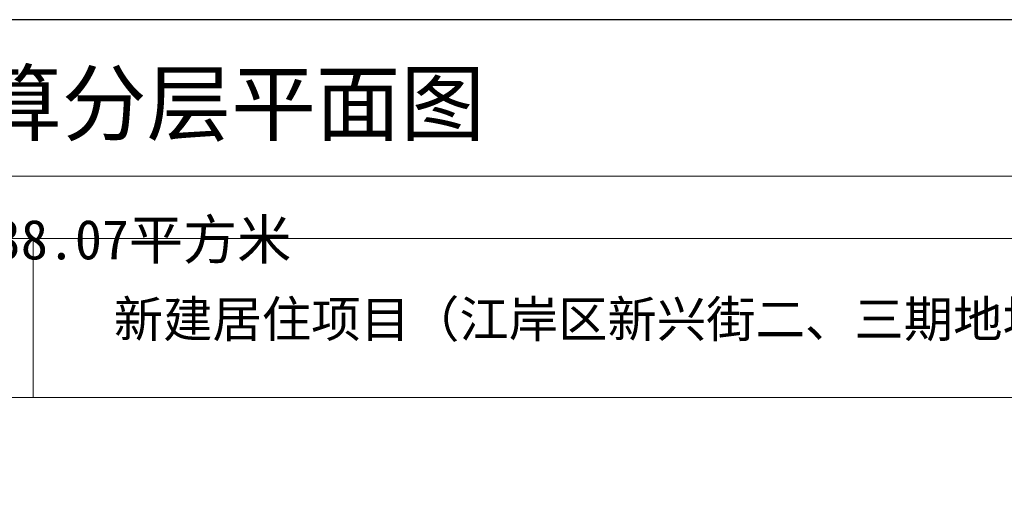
# Model space of a CAD drawing. Header units: millimetres. Extents: x 296296 to 297283, y 219875 to 220035.
# Tile 121 of 256: x 296789 to 296810, y 220024 to 220035. Entities that reach past the tile are written whole.
import ezdxf
from ezdxf.enums import TextEntityAlignment as Align

# ---------------------------------------------------------------- set-up
doc = ezdxf.new("R2010")
doc.units = ezdxf.units.MM
doc.layers.add('$计容结果', color=7, linetype='Continuous')
for name, color, linetype, lineweight in [('243100', 255, 'Continuous', 9), ('A21400', 255, 'Continuous', 9), ('A67000', 255, 'Continuous', 9), ('图廓', 255, 'Continuous', 9)]:
    doc.layers.add(name, color=color, linetype=linetype, lineweight=lineweight)
doc.layers.add('打印图框', color=252, linetype='Continuous', plot=False)
doc.styles.add('dw', font='simhei.ttf')
doc.styles.add('style1', font='simhei.ttf', dxfattribs={"width": 0.75})

msp = doc.modelspace()

# ---------------------------------------------------------------- linework, layer by layer
at = {"layer": '243100', "color": 7}
for p, q in [((296789.47, 220026.801), (296789.47, 220030.094)), ((296752.635, 220026.801), (296825.309, 220026.801))]:
    msp.add_line(p, q, dxfattribs=at)
at = {"layer": 'A21400', "color": 7}
for p, q in [((296751.353, 220031.377), (296826.592, 220031.377)), ((296752.635, 220030.094), (296825.309, 220030.094))]:
    msp.add_line(p, q, dxfattribs=at)
at = {"layer": '打印图框', "color": 6, "ltscale": 0.5}
msp.add_lwpolyline([(296747.332, 219973.827), (296829.398, 219973.827), (296829.398, 220034.617), (296747.332, 220034.617)], close=True, dxfattribs=at)

# ---------------------------------------------------------------- texts
at = {"layer": '$计容结果', "style": 'dw'}
msp.add_text('本层计容建筑面积738.07平方米', height=0.82066, dxfattribs=at).set_placement((296779.141, 220029.659))
at = {"layer": 'A67000', "color": 7, "style": 'dw', "width": 1}
msp.add_text('新建居住项目（江岸区新兴街二、三期地块）一期/13#楼', height=0.74811, dxfattribs=at).set_placement((296791.133, 220028.049))
at = {"layer": '图廓', "color": 7, "style": 'style1', "width": 1}
msp.add_text('单体建筑面积核算分层平面图', height=1.28248, dxfattribs=at).set_placement((296787.437, 220031.862), align=Align.BOTTOM_CENTER)

doc.saveas('drawing.dxf')
